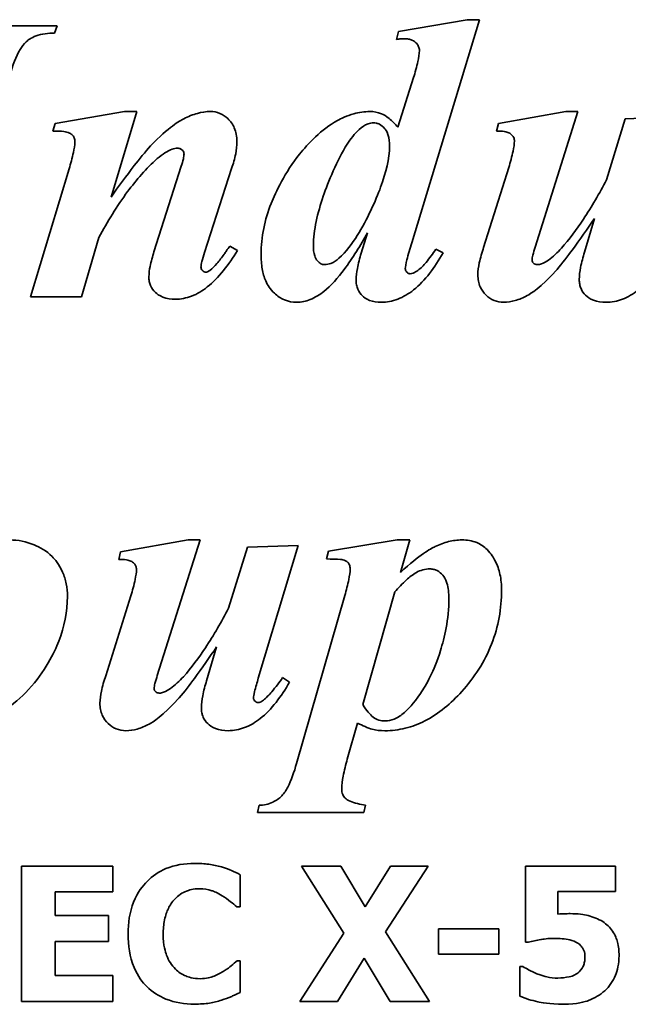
# Model space of a CAD drawing. Header units: millimetres. Extents: x 418 to 1262, y 363 to 824.
# Tile 7 of 12: x 841 to 909, y 600 to 709. Entities that reach past the tile are written whole.
import ezdxf

# ---------------------------------------------------------------- set-up
doc = ezdxf.new("R2010")
doc.units = ezdxf.units.MM
doc.header["$LTSCALE"] = 4
doc.layers.add('Krawędzie widoczne(ISO)', color=7, linetype='Continuous', lineweight=35, true_color=0x262659)

msp = doc.modelspace()

# ---------------------------------------------------------------- linework, layer by layer
at = {"layer": 'Krawędzie widoczne(ISO)'}
for p, q in [((890.66, 708.91), (883.06, 707.59)), ((884.53, 684.18), (892.03, 708.91)), ((892.03, 708.91), (890.66, 708.91)), ((845.27, 708.22), (830.58, 708.22)), ((844.97, 707.42), (845.27, 708.22)), ((883.06, 707.59), (882.86, 706.73)), ((884.73, 702.49), (883.01, 697)), ((852.72, 698.74), (845.05, 697.42)), ((851.25, 689.25), (854.11, 698.74)), ((854.11, 698.74), (852.72, 698.74)), ((901.61, 698.74), (894.14, 697.42)), ((898.21, 683.71), (902.94, 698.74)), ((902.94, 698.74), (901.61, 698.74)), ((913.8, 698.13), (908.18, 697.93)), ((845.05, 697.42), (844.8, 696.58)), ((894.14, 697.42), (893.94, 696.58)), ((908.18, 697.93), (906.1, 691.17)), ((859.02, 692.68), (856, 683.2)), ((895.29, 692.54), (892.5, 683.69)), ((846.61, 692.39), (842.32, 678.22)), ((861.59, 683.13), (864.6, 692.44)), ((904.78, 686.9), (903.67, 683.15)), ((879.65, 685.31), (878.94, 683.05)), ((847.99, 678.22), (849.9, 684.79)), ((865.24, 683.35), (864.41, 683.84)), ((888.01, 683.08), (887.2, 683.49)), ((842.32, 678.22), (847.99, 678.22)), ((859.78, 651.29), (852.3, 649.97)), ((856.37, 636.26), (861.1, 651.29)), ((861.1, 651.29), (859.78, 651.29)), ((882.94, 651.29), (875.34, 650.04)), ((884.31, 651.29), (882.94, 651.29)), ((883.28, 647.69), (884.31, 651.29)), ((852.3, 649.97), (852.1, 649.13)), ((866.34, 650.48), (864.26, 643.72)), ((871.96, 650.68), (866.34, 650.48)), ((867.55, 635.97), (871.96, 650.68)), ((875.34, 650.04), (875.09, 649.18)), ((853.45, 645.09), (850.66, 636.24)), ((877.13, 645.14), (871.79, 626.53)), ((879.14, 633.05), (882.67, 645.53)), ((862.94, 639.45), (861.83, 635.7)), ((871, 635.53), (870.24, 636.04)), ((877.4, 627.02), (878.55, 631)), ((867.64, 621.9), (867.45, 621.09)), ((879.24, 621.09), (879.43, 621.9)), ((867.45, 621.09), (879.24, 621.09)), ((851.46, 615.17), (841.32, 615.17)), ((841.32, 615.17), (841.32, 600.17)), ((851.46, 612.32), (851.46, 615.17)), ((876.69, 615.17), (872.34, 615.17)), ((872.34, 615.17), (877.02, 607.72)), ((879.4, 610.64), (876.69, 615.17)), ((882.19, 615.17), (879.4, 610.64)), ((881.65, 607.88), (886.35, 615.17)), ((886.35, 615.17), (882.19, 615.17)), ((907.08, 615.17), (897.14, 615.17)), ((897.14, 615.17), (897.14, 606.75)), ((907.08, 612.34), (907.08, 615.17)), ((865.56, 610.64), (865.56, 614.21)), ((845.06, 609.68), (845.06, 612.32)), ((845.06, 612.32), (851.46, 612.32)), ((900.7, 609.85), (900.7, 612.34)), ((900.7, 612.34), (907.08, 612.34)), ((850.96, 609.68), (845.06, 609.68)), ((850.96, 606.82), (850.96, 609.68)), ((865.18, 610.64), (865.56, 610.64)), ((877.02, 607.72), (872.14, 600.17)), ((886.51, 600.17), (881.65, 607.88)), ((894.17, 608.2), (887.5, 608.2)), ((887.5, 608.2), (887.5, 605.4)), ((894.17, 605.4), (894.17, 608.2)), ((845.06, 603.03), (845.06, 606.82)), ((845.06, 606.82), (850.96, 606.82)), ((897.14, 606.75), (897.46, 606.75)), ((887.5, 605.4), (894.17, 605.4)), ((865.56, 604.69), (865.22, 604.69)), ((865.56, 601.17), (865.56, 604.69)), ((876.31, 600.17), (879.27, 604.95)), ((879.27, 604.95), (882.16, 600.17)), ((896.83, 604.04), (896.49, 604.04)), ((896.49, 604.04), (896.49, 600.77)), ((851.46, 603.03), (845.06, 603.03)), ((851.46, 600.17), (851.46, 603.03)), ((841.32, 600.17), (851.46, 600.17)), ((872.14, 600.17), (876.31, 600.17)), ((882.16, 600.17), (886.51, 600.17))]:
    msp.add_line(p, q, dxfattribs=at)
for points, knots in [([(840.07, 702.83), (840.35, 703.83), (840.72, 704.83), (841.37, 705.91), (841.59, 706.23), (842.07, 706.66), (842.41, 706.91), (843.58, 707.34), (844.29, 707.42), (844.97, 707.42)], [-1.166148, -1.166148, -1.166148, -1.166148, -0.603716, -0.603716, -0.374739, -0.374739, -0.203762, -0.203762, 0, 0, 0, 0]), ([(882.86, 706.73), (883.02, 706.75), (883.18, 706.77), (883.47, 706.8), (883.61, 706.8), (883.75, 706.8)], [-0.08786677, -0.08786677, -0.08786677, -0.08786677, -0.04008979, -0.04008979, 0, 0, 0, 0]), ([(883.75, 706.8), (883.89, 706.8), (884.04, 706.79), (884.31, 706.74), (884.44, 706.7), (884.79, 706.55), (884.95, 706.41), (885.16, 706.19), (885.24, 706.06), (885.36, 705.78), (885.39, 705.63), (885.39, 705.48)], [-0.1900089, -0.1900089, -0.1900089, -0.1900089, -0.1630808, -0.1630808, -0.1385214, -0.1385214, -0.0915822, -0.0915822, -0.0460618, -0.0460618, 0, 0, 0, 0]), ([(885.39, 705.48), (885.39, 705.13), (885.31, 704.69), (885.09, 703.7), (884.91, 703.05), (884.73, 702.49)], [-0.302847, -0.302847, -0.302847, -0.302847, -0.178125, -0.178125, 0, 0, 0, 0]), ([(862.23, 698.74), (861.75, 698.74), (861.28, 698.66), (860.31, 698.4), (859.8, 698.19), (858.82, 697.69), (857.66, 697.04), (855.63, 694.94)], [-2.466229, -2.466229, -2.466229, -2.466229, -1.722466, -1.722466, -0.876881, -0.876881, 0, 0, 0, 0]), ([(865.19, 695.41), (865.19, 695.68), (865.17, 695.95), (865.07, 696.46), (865, 696.7), (864.73, 697.31), (864.5, 697.65), (863.92, 698.19), (863.63, 698.39), (862.96, 698.67), (862.6, 698.74), (862.23, 698.74)], [-0.5209884, -0.5209884, -0.5209884, -0.5209884, -0.4326593, -0.4326593, -0.3507269, -0.3507269, -0.2186441, -0.2186441, -0.1119866, -0.1119866, 0, 0, 0, 0]), ([(879.9, 698.74), (879.29, 698.74), (878.7, 698.65), (877.34, 698.27), (876.68, 697.95), (874.56, 696.79), (873, 695.12), (870.5, 692.01), (869.45, 689.77), (868.25, 686.75), (867.86, 684.86), (867.86, 682.91)], [-1.263066, -1.263066, -1.263066, -1.263066, -1.229364, -1.229364, -1.183859, -1.183859, -0.975186, -0.975186, -0.586469, -0.586469, 0, 0, 0, 0]), ([(883.01, 697), (882.72, 697.33), (882.38, 697.68), (881.7, 698.23), (881.44, 698.39), (880.77, 698.67), (880.34, 698.74), (879.9, 698.74)], [-0.3083639, -0.3083639, -0.3083639, -0.3083639, -0.217361, -0.217361, -0.1321231, -0.1321231, 0, 0, 0, 0]), ([(878.72, 696.75), (879.01, 697.01), (879.34, 697.24), (879.89, 697.45), (880.09, 697.49), (880.29, 697.49)], [-0.1755741, -0.1755741, -0.1755741, -0.1755741, -0.0605045, -0.0605045, 0, 0, 0, 0]), ([(880.29, 697.49), (880.41, 697.49), (880.52, 697.48), (880.75, 697.42), (880.85, 697.38), (881.18, 697.22), (881.37, 697.06), (881.61, 696.78), (881.78, 696.57), (882.04, 695.78), (882.08, 695.32), (882.08, 694.89)], [-0.7644939, -0.7644939, -0.7644939, -0.7644939, -0.6408518, -0.6408518, -0.5182429, -0.5182429, -0.2506352, -0.2506352, -0.1275716, -0.1275716, 0, 0, 0, 0]), ([(844.8, 696.58), (845.22, 696.58), (845.68, 696.57), (846.2, 696.5), (846.43, 696.46), (846.78, 696.28), (846.89, 696.21), (847.04, 696.06), (847.12, 695.96), (847.23, 695.68), (847.25, 695.53), (847.25, 695.38)], [-0.6242156, -0.6242156, -0.6242156, -0.6242156, -0.3124432, -0.3124432, -0.1646324, -0.1646324, -0.0909288, -0.0909288, -0.0452178, -0.0452178, 0, 0, 0, 0]), ([(873.65, 683.86), (873.65, 685.6), (874.11, 687.51), (875.28, 690.9), (876.27, 693.36), (877.76, 695.69), (878.21, 696.3), (878.72, 696.75)], [-1.58624, -1.58624, -1.58624, -1.58624, -0.832035, -0.832035, -0.204639, -0.204639, 0, 0, 0, 0]), ([(893.94, 696.58), (894.21, 696.58), (894.52, 696.57), (895.01, 696.5), (895.15, 696.45), (895.42, 696.32), (895.54, 696.24), (895.74, 696.03), (895.8, 695.92), (895.88, 695.72), (895.9, 695.59), (895.9, 695.45)], [-0.1458972, -0.1458972, -0.1458972, -0.1458972, -0.1147906, -0.1147906, -0.0891128, -0.0891128, -0.0654421, -0.0654421, -0.040607, -0.040607, 0, 0, 0, 0]), ([(847.25, 695.38), (847.24, 695.03), (847.17, 694.6), (846.96, 693.61), (846.78, 692.96), (846.61, 692.39)], [-0.3012734, -0.3012734, -0.3012734, -0.3012734, -0.1781772, -0.1781772, 0, 0, 0, 0]), ([(855.63, 694.94), (855.04, 694.3), (854.34, 693.43), (852.96, 691.64), (852.05, 690.39), (851.25, 689.25)], [-0.6741237, -0.6741237, -0.6741237, -0.6741237, -0.4164358, -0.4164358, 0, 0, 0, 0]), ([(864.6, 692.44), (864.78, 692.96), (864.94, 693.51), (865.13, 694.49), (865.19, 694.96), (865.19, 695.41)], [-0.300648, -0.300648, -0.300648, -0.300648, -0.1350222, -0.1350222, 0, 0, 0, 0]), ([(882.08, 694.89), (882.08, 693.55), (881.69, 691.98), (880.55, 688.88), (879.61, 686.76), (877.95, 684.12), (877.26, 683.19), (876.47, 682.49)], [-1.612107, -1.612107, -1.612107, -1.612107, -0.938358, -0.938358, -0.3183, -0.3183, 0, 0, 0, 0]), ([(895.9, 695.45), (895.9, 695.17), (895.84, 694.76), (895.63, 693.77), (895.45, 693.1), (895.29, 692.54)], [-0.3023632, -0.3023632, -0.3023632, -0.3023632, -0.1763339, -0.1763339, 0, 0, 0, 0]), ([(856.37, 693.52), (856.94, 694.02), (857.5, 694.39), (858.2, 694.63), (858.4, 694.67), (858.6, 694.67)], [-0.2219543, -0.2219543, -0.2219543, -0.2219543, -0.0606598, -0.0606598, 0, 0, 0, 0]), ([(858.6, 694.67), (858.66, 694.67), (858.72, 694.66), (858.85, 694.64), (858.9, 694.62), (859.06, 694.54), (859.14, 694.47), (859.23, 694.37), (859.27, 694.31), (859.32, 694.19), (859.33, 694.12), (859.33, 694.06)], [-0.08342679, -0.08342679, -0.08342679, -0.08342679, -0.07212497, -0.07212497, -0.06120897, -0.06120897, -0.04059948, -0.04059948, -0.02010116, -0.02010116, 0, 0, 0, 0]), ([(859.33, 694.06), (859.33, 693.89), (859.3, 693.69), (859.19, 693.23), (859.1, 692.94), (859.02, 692.68)], [-0.1401758, -0.1401758, -0.1401758, -0.1401758, -0.081348, -0.081348, 0, 0, 0, 0]), ([(849.9, 684.79), (850.84, 686.53), (851.91, 688.28), (854.05, 691.17), (855.15, 692.44), (856.37, 693.52)], [-1.082043, -1.082043, -1.082043, -1.082043, -0.487791, -0.487791, 0, 0, 0, 0]), ([(906.1, 691.17), (905.32, 689.69), (904.46, 688.19), (902.81, 685.7), (901.99, 684.57), (901.1, 683.59)], [-0.8971335, -0.8971335, -0.8971335, -0.8971335, -0.3963164, -0.3963164, 0, 0, 0, 0]), ([(900.63, 681.26), (901.18, 681.88), (901.84, 682.76), (903.13, 684.51), (904.01, 685.78), (904.78, 686.9)], [-0.6495984, -0.6495984, -0.6495984, -0.6495984, -0.4082726, -0.4082726, 0, 0, 0, 0]), ([(874.82, 678.81), (875.61, 679.43), (876.38, 680.33), (877.99, 682.5), (878.89, 683.96), (879.65, 685.31)], [-0.8086035, -0.8086035, -0.8086035, -0.8086035, -0.4659243, -0.4659243, 0, 0, 0, 0]), ([(864.41, 683.84), (864.28, 683.67), (864.15, 683.48), (863.95, 683.19), (863.85, 683.05), (863.77, 682.93)], [-0.1068318, -0.1068318, -0.1068318, -0.1068318, -0.0427052, -0.0427052, 0, 0, 0, 0]), ([(874.87, 681.78), (874.81, 681.78), (874.74, 681.79), (874.61, 681.82), (874.55, 681.84), (874.35, 681.95), (874.23, 682.05), (873.95, 682.38), (873.85, 682.58), (873.68, 683.1), (873.65, 683.5), (873.65, 683.86)], [-0.2220548, -0.2220548, -0.2220548, -0.2220548, -0.2086206, -0.2086206, -0.1949401, -0.1949401, -0.1640959, -0.1640959, -0.1086515, -0.1086515, 0, 0, 0, 0]), ([(883.82, 681.36), (883.82, 681.53), (883.89, 681.87), (884.14, 682.89), (884.36, 683.62), (884.53, 684.18)], [-0.3127418, -0.3127418, -0.3127418, -0.3127418, -0.1771508, -0.1771508, 0, 0, 0, 0]), ([(856, 683.2), (855.84, 682.68), (855.69, 682.12), (855.5, 681.23), (855.44, 680.8), (855.44, 680.43)], [-0.2743742, -0.2743742, -0.2743742, -0.2743742, -0.111237, -0.111237, 0, 0, 0, 0]), ([(858.38, 677.95), (858.99, 677.95), (859.59, 678.07), (860.79, 678.53), (861.37, 678.89), (863.18, 680.31), (864.29, 681.78), (865.24, 683.35)], [-0.9848531, -0.9848531, -0.9848531, -0.9848531, -0.7776491, -0.7776491, -0.5504324, -0.5504324, 0, 0, 0, 0]), ([(861.2, 681.53), (861.2, 681.69), (861.25, 681.93), (861.37, 682.44), (861.49, 682.81), (861.59, 683.13)], [-0.1554808, -0.1554808, -0.1554808, -0.1554808, -0.0982783, -0.0982783, 0, 0, 0, 0]), ([(863.77, 682.93), (863.52, 682.58), (863.25, 682.23), (862.73, 681.63), (862.46, 681.37), (862.18, 681.14)], [-0.2387281, -0.2387281, -0.2387281, -0.2387281, -0.1094422, -0.1094422, 0, 0, 0, 0]), ([(867.86, 682.91), (867.86, 682.37), (867.9, 681.83), (868.07, 680.85), (868.19, 680.4), (868.58, 679.52), (868.86, 679.06), (869.66, 678.3), (870.02, 678.05), (870.88, 677.69), (871.34, 677.61), (871.81, 677.61)], [-0.8651016, -0.8651016, -0.8651016, -0.8651016, -0.6541127, -0.6541127, -0.472702, -0.472702, -0.2770753, -0.2770753, -0.1423183, -0.1423183, 0, 0, 0, 0]), ([(878.94, 683.05), (878.78, 682.5), (878.63, 681.91), (878.44, 680.95), (878.38, 680.49), (878.38, 680.09)], [-0.2941597, -0.2941597, -0.2941597, -0.2941597, -0.121435, -0.121435, 0, 0, 0, 0]), ([(881.15, 677.61), (881.78, 677.61), (882.39, 677.73), (883.62, 678.2), (884.21, 678.55), (886.02, 680), (887.1, 681.48), (888.01, 683.08)], [-0.9938843, -0.9938843, -0.9938843, -0.9938843, -0.7807809, -0.7807809, -0.5510154, -0.5510154, 0, 0, 0, 0]), ([(887.2, 683.49), (886.88, 683), (886.51, 682.48), (885.84, 681.7), (885.53, 681.37), (885.22, 681.14)], [-0.2720376, -0.2720376, -0.2720376, -0.2720376, -0.1169025, -0.1169025, 0, 0, 0, 0]), ([(892.5, 683.69), (892.31, 683.14), (892.14, 682.54), (891.93, 681.55), (891.86, 681.08), (891.86, 680.65)], [-0.3051269, -0.3051269, -0.3051269, -0.3051269, -0.1298936, -0.1298936, 0, 0, 0, 0]), ([(897.86, 682.27), (897.86, 682.42), (897.9, 682.62), (898.02, 683.11), (898.12, 683.44), (898.21, 683.71)], [-0.1511476, -0.1511476, -0.1511476, -0.1511476, -0.0876934, -0.0876934, 0, 0, 0, 0]), ([(901.1, 683.59), (900.68, 683.14), (900.18, 682.64), (899.44, 682.12), (899.17, 681.96), (898.74, 681.81), (898.59, 681.78), (898.43, 681.78)], [-0.3206453, -0.3206453, -0.3206453, -0.3206453, -0.1349844, -0.1349844, -0.0473274, -0.0473274, 0, 0, 0, 0]), ([(903.67, 683.15), (903.5, 682.61), (903.34, 682.04), (903.15, 681.04), (903.08, 680.58), (903.08, 680.14)], [-0.303526, -0.303526, -0.303526, -0.303526, -0.1327001, -0.1327001, 0, 0, 0, 0]), ([(906.05, 677.61), (906.67, 677.61), (907.28, 677.73), (908.49, 678.18), (909.07, 678.54), (910.86, 679.95), (911.94, 681.41), (912.84, 682.98)], [-0.97978, -0.97978, -0.97978, -0.97978, -0.7695521, -0.7695521, -0.5429276, -0.5429276, 0, 0, 0, 0]), ([(876.47, 682.49), (876.21, 682.25), (875.91, 682.05), (875.36, 681.83), (875.12, 681.78), (874.87, 681.78)], [-0.1790578, -0.1790578, -0.1790578, -0.1790578, -0.0737771, -0.0737771, 0, 0, 0, 0]), ([(898.01, 681.95), (897.99, 681.97), (897.96, 681.99), (897.92, 682.05), (897.91, 682.07), (897.87, 682.16), (897.86, 682.21), (897.86, 682.27)], [-0.03656585, -0.03656585, -0.03656585, -0.03656585, -0.02656118, -0.02656118, -0.01696452, -0.01696452, 0, 0, 0, 0]), ([(898.43, 681.78), (898.35, 681.78), (898.27, 681.79), (898.13, 681.85), (898.07, 681.89), (898.01, 681.95)], [-0.04682376, -0.04682376, -0.04682376, -0.04682376, -0.02335621, -0.02335621, 0, 0, 0, 0]), ([(861.71, 680.94), (861.68, 680.94), (861.65, 680.95), (861.59, 680.96), (861.57, 680.98), (861.47, 681.03), (861.41, 681.08), (861.31, 681.19), (861.27, 681.25), (861.21, 681.39), (861.2, 681.46), (861.2, 681.53)], [-0.0794872, -0.0794872, -0.0794872, -0.0794872, -0.07222195, -0.07222195, -0.06448473, -0.06448473, -0.04487166, -0.04487166, -0.02171504, -0.02171504, 0, 0, 0, 0]), ([(862.18, 681.14), (862.1, 681.08), (862.01, 681.02), (861.85, 680.96), (861.78, 680.94), (861.71, 680.94)], [-0.0513478, -0.0513478, -0.0513478, -0.0513478, -0.02039487, -0.02039487, 0, 0, 0, 0]), ([(884.36, 680.77), (884.33, 680.77), (884.3, 680.78), (884.23, 680.79), (884.2, 680.8), (884.09, 680.85), (884.03, 680.91), (883.93, 681.01), (883.89, 681.07), (883.83, 681.21), (883.82, 681.28), (883.82, 681.36)], [-0.07837047, -0.07837047, -0.07837047, -0.07837047, -0.07156226, -0.07156226, -0.06464869, -0.06464869, -0.04552633, -0.04552633, -0.02364622, -0.02364622, 0, 0, 0, 0]), ([(885.22, 681.14), (885.06, 681.02), (884.88, 680.9), (884.59, 680.8), (884.47, 680.77), (884.36, 680.77)], [-0.09431432, -0.09431432, -0.09431432, -0.09431432, -0.03475814, -0.03475814, 0, 0, 0, 0]), ([(891.86, 680.65), (891.86, 680.42), (891.88, 680.18), (891.97, 679.74), (892.03, 679.53), (892.27, 678.97), (892.49, 678.67), (893.03, 678.15), (893.32, 677.96), (893.99, 677.68), (894.35, 677.61), (894.73, 677.61)], [-0.4712693, -0.4712693, -0.4712693, -0.4712693, -0.4009862, -0.4009862, -0.3350121, -0.3350121, -0.2179625, -0.2179625, -0.1117787, -0.1117787, 0, 0, 0, 0]), ([(894.73, 677.61), (895.15, 677.61), (895.57, 677.68), (896.44, 677.93), (896.88, 678.12), (897.73, 678.58), (898.74, 679.18), (900.63, 681.26)], [-2.407063, -2.407063, -2.407063, -2.407063, -1.668869, -1.668869, -0.844189, -0.844189, 0, 0, 0, 0]), ([(855.44, 680.43), (855.44, 680.26), (855.45, 680.09), (855.52, 679.77), (855.56, 679.62), (855.75, 679.18), (855.93, 678.93), (856.32, 678.56), (856.58, 678.34), (857.43, 678.01), (857.91, 677.95), (858.38, 677.95)], [-0.6671908, -0.6671908, -0.6671908, -0.6671908, -0.5646232, -0.5646232, -0.4665076, -0.4665076, -0.2739272, -0.2739272, -0.1402794, -0.1402794, 0, 0, 0, 0]), ([(878.38, 680.09), (878.38, 679.91), (878.39, 679.73), (878.46, 679.38), (878.51, 679.22), (878.7, 678.78), (878.88, 678.53), (879.22, 678.19), (879.47, 677.98), (880.27, 677.67), (880.72, 677.61), (881.15, 677.61)], [-0.7528197, -0.7528197, -0.7528197, -0.7528197, -0.6182389, -0.6182389, -0.4913185, -0.4913185, -0.2596394, -0.2596394, -0.1297243, -0.1297243, 0, 0, 0, 0]), ([(903.08, 680.14), (903.08, 679.96), (903.1, 679.78), (903.16, 679.44), (903.21, 679.28), (903.4, 678.85), (903.57, 678.61), (903.98, 678.21), (904.25, 678), (905.09, 677.67), (905.57, 677.61), (906.05, 677.61)], [-0.5706747, -0.5706747, -0.5706747, -0.5706747, -0.4878585, -0.4878585, -0.4099322, -0.4099322, -0.2693005, -0.2693005, -0.1426538, -0.1426538, 0, 0, 0, 0]), ([(871.81, 677.61), (872.32, 677.61), (872.82, 677.72), (873.85, 678.13), (874.36, 678.45), (874.82, 678.81)], [-0.3310136, -0.3310136, -0.3310136, -0.3310136, -0.1769211, -0.1769211, 0, 0, 0, 0]), ([(846.42, 645.04), (846.42, 645.51), (846.38, 645.98), (846.2, 646.88), (846.06, 647.31), (845.5, 648.6), (845.03, 649.15), (844.08, 650.09), (843.34, 650.49), (841.87, 651.11), (840.96, 651.29), (840.02, 651.29)], [-0.6559595, -0.6559595, -0.6559595, -0.6559595, -0.6119922, -0.6119922, -0.569762, -0.569762, -0.4806953, -0.4806953, -0.2820664, -0.2820664, 0, 0, 0, 0]), ([(890.09, 651.29), (889.59, 651.29), (889.1, 651.23), (888.1, 650.98), (887.6, 650.79), (886.61, 650.3), (885.48, 649.68), (883.28, 647.69)], [-2.472065, -2.472065, -2.472065, -2.472065, -1.704679, -1.704679, -0.888778, -0.888778, 0, 0, 0, 0]), ([(894.48, 645.75), (894.48, 646.33), (894.43, 646.91), (894.19, 648), (894.02, 648.5), (893.62, 649.26), (893.34, 649.77), (892.55, 650.56), (892.16, 650.81), (891.21, 651.2), (890.65, 651.29), (890.09, 651.29)], [-1.160025, -1.160025, -1.160025, -1.160025, -0.817577, -0.817577, -0.501753, -0.501753, -0.309592, -0.309592, -0.168123, -0.168123, 0, 0, 0, 0]), ([(852.1, 649.13), (852.37, 649.13), (852.68, 649.12), (853.17, 649.05), (853.31, 649.01), (853.58, 648.87), (853.7, 648.79), (853.9, 648.58), (853.96, 648.48), (854.04, 648.27), (854.06, 648.14), (854.06, 648.01)], [-0.1458972, -0.1458972, -0.1458972, -0.1458972, -0.1147906, -0.1147906, -0.0891128, -0.0891128, -0.0654421, -0.0654421, -0.040607, -0.040607, 0, 0, 0, 0]), ([(875.09, 649.18), (875.62, 649.18), (876.25, 649.17), (876.82, 649.11), (877.02, 649.07), (877.3, 648.94), (877.39, 648.88), (877.49, 648.78), (877.57, 648.69), (877.69, 648.39), (877.72, 648.23), (877.72, 648.08)], [-1.20434, -1.20434, -1.20434, -1.20434, -0.497394, -0.497394, -0.228857, -0.228857, -0.09722, -0.09722, -0.046697, -0.046697, 0, 0, 0, 0]), ([(854.06, 648.01), (854.06, 647.72), (854, 647.31), (853.79, 646.32), (853.61, 645.65), (853.45, 645.09)], [-0.3023632, -0.3023632, -0.3023632, -0.3023632, -0.1763339, -0.1763339, 0, 0, 0, 0]), ([(877.72, 648.08), (877.72, 647.74), (877.65, 647.31), (877.45, 646.34), (877.29, 645.7), (877.13, 645.14)], [-0.29534, -0.29534, -0.29534, -0.29534, -0.1751076, -0.1751076, 0, 0, 0, 0]), ([(885.05, 647.69), (885.28, 647.81), (885.52, 647.91), (886.03, 648.05), (886.28, 648.08), (886.54, 648.08)], [-0.1570239, -0.1570239, -0.1570239, -0.1570239, -0.0778522, -0.0778522, 0, 0, 0, 0]), ([(886.54, 648.08), (886.68, 648.08), (886.83, 648.06), (887.1, 648), (887.23, 647.95), (887.6, 647.76), (887.81, 647.58), (888.11, 647.22), (888.29, 646.97), (888.6, 645.99), (888.65, 645.37), (888.65, 644.82)], [-0.7141449, -0.7141449, -0.7141449, -0.7141449, -0.6099922, -0.6099922, -0.5082366, -0.5082366, -0.3081952, -0.3081952, -0.1661302, -0.1661302, 0, 0, 0, 0]), ([(882.67, 645.53), (883.06, 645.98), (883.5, 646.45), (884.28, 647.15), (884.66, 647.46), (885.05, 647.69)], [-0.3153895, -0.3153895, -0.3153895, -0.3153895, -0.1341991, -0.1341991, 0, 0, 0, 0]), ([(890.07, 634.5), (891.48, 636.06), (892.61, 637.81), (894.13, 641.68), (894.48, 643.69), (894.48, 645.75)], [-1.249371, -1.249371, -1.249371, -1.249371, -0.619028, -0.619028, 0, 0, 0, 0]), ([(832.55, 630.16), (833.37, 630.16), (834.18, 630.26), (835.81, 630.64), (836.62, 630.92), (838.6, 631.84), (840.39, 632.86), (843.94, 636.69), (844.96, 638.81), (846.07, 641.67), (846.42, 643.33), (846.42, 645.04)], [-1.805849, -1.805849, -1.805849, -1.805849, -1.564721, -1.564721, -1.31276, -1.31276, -0.922689, -0.922689, -0.513578, -0.513578, 0, 0, 0, 0]), ([(888.65, 644.82), (888.65, 642.48), (888.13, 640.37), (887.02, 636.71), (886.14, 635.23), (884.74, 633.14), (884.07, 632.5), (883.36, 631.86), (883.01, 631.61), (882.26, 631.31), (881.93, 631.24), (881.59, 631.24)], [-0.528842, -0.528842, -0.528842, -0.528842, -0.4713296, -0.4713296, -0.368057, -0.368057, -0.2404512, -0.2404512, -0.1027934, -0.1027934, 0, 0, 0, 0]), ([(864.26, 643.72), (863.48, 642.24), (862.62, 640.74), (860.97, 638.25), (860.15, 637.12), (859.26, 636.14)], [-0.8971335, -0.8971335, -0.8971335, -0.8971335, -0.3963164, -0.3963164, 0, 0, 0, 0]), ([(858.8, 633.81), (859.34, 634.43), (860, 635.31), (861.29, 637.06), (862.17, 638.33), (862.94, 639.45)], [-0.6495984, -0.6495984, -0.6495984, -0.6495984, -0.4082726, -0.4082726, 0, 0, 0, 0]), ([(850.66, 636.24), (850.47, 635.69), (850.3, 635.09), (850.09, 634.1), (850.02, 633.63), (850.02, 633.2)], [-0.3051269, -0.3051269, -0.3051269, -0.3051269, -0.1298936, -0.1298936, 0, 0, 0, 0]), ([(856.03, 634.82), (856.03, 634.97), (856.06, 635.17), (856.18, 635.66), (856.28, 635.99), (856.37, 636.26)], [-0.1511476, -0.1511476, -0.1511476, -0.1511476, -0.0876934, -0.0876934, 0, 0, 0, 0]), ([(859.26, 636.14), (858.85, 635.69), (858.34, 635.19), (857.6, 634.67), (857.33, 634.51), (856.9, 634.36), (856.75, 634.33), (856.59, 634.33)], [-0.3206453, -0.3206453, -0.3206453, -0.3206453, -0.1349844, -0.1349844, -0.0473274, -0.0473274, 0, 0, 0, 0]), ([(867.01, 633.81), (867.01, 633.91), (867.06, 634.15), (867.25, 634.94), (867.42, 635.53), (867.55, 635.97)], [-0.2404747, -0.2404747, -0.2404747, -0.2404747, -0.1370708, -0.1370708, 0, 0, 0, 0]), ([(870.24, 636.04), (869.88, 635.53), (869.46, 634.96), (868.75, 634.13), (868.42, 633.78), (868.11, 633.54)], [-0.2809458, -0.2809458, -0.2809458, -0.2809458, -0.1173927, -0.1173927, 0, 0, 0, 0]), ([(856.17, 634.5), (856.15, 634.52), (856.12, 634.55), (856.08, 634.6), (856.07, 634.63), (856.03, 634.71), (856.03, 634.76), (856.03, 634.82)], [-0.03656585, -0.03656585, -0.03656585, -0.03656585, -0.02656118, -0.02656118, -0.01696452, -0.01696452, 0, 0, 0, 0]), ([(861.83, 635.7), (861.66, 635.16), (861.5, 634.59), (861.31, 633.6), (861.25, 633.13), (861.25, 632.69)], [-0.303526, -0.303526, -0.303526, -0.303526, -0.1327001, -0.1327001, 0, 0, 0, 0]), ([(864.21, 630.16), (864.84, 630.16), (865.44, 630.28), (866.65, 630.74), (867.23, 631.09), (869.02, 632.5), (870.1, 633.96), (871, 635.53)], [-0.97978, -0.97978, -0.97978, -0.97978, -0.7695521, -0.7695521, -0.5429276, -0.5429276, 0, 0, 0, 0]), ([(852.89, 630.16), (853.31, 630.16), (853.73, 630.23), (854.6, 630.48), (855.04, 630.67), (855.89, 631.13), (856.9, 631.73), (858.8, 633.81)], [-2.407063, -2.407063, -2.407063, -2.407063, -1.668869, -1.668869, -0.844189, -0.844189, 0, 0, 0, 0]), ([(856.59, 634.33), (856.51, 634.33), (856.43, 634.34), (856.29, 634.4), (856.23, 634.45), (856.17, 634.5)], [-0.04682376, -0.04682376, -0.04682376, -0.04682376, -0.02335621, -0.02335621, 0, 0, 0, 0]), ([(867.52, 633.27), (867.49, 633.27), (867.45, 633.28), (867.38, 633.3), (867.35, 633.31), (867.27, 633.35), (867.21, 633.4), (867.1, 633.54), (867.06, 633.6), (867.02, 633.71), (867.01, 633.76), (867.01, 633.81)], [-0.1151754, -0.1151754, -0.1151754, -0.1151754, -0.0928446, -0.0928446, -0.0701855, -0.0701855, -0.0363258, -0.0363258, -0.0150744, -0.0150744, 0, 0, 0, 0]), ([(881.56, 630.16), (882.33, 630.16), (883.08, 630.25), (884.58, 630.62), (885.3, 630.89), (887.55, 632.04), (888.9, 633.2), (890.07, 634.5)], [-0.9855054, -0.9855054, -0.9855054, -0.9855054, -0.7564567, -0.7564567, -0.5234074, -0.5234074, 0, 0, 0, 0]), ([(850.02, 633.2), (850.02, 632.97), (850.04, 632.73), (850.13, 632.29), (850.19, 632.08), (850.43, 631.52), (850.66, 631.22), (851.19, 630.7), (851.48, 630.51), (852.15, 630.23), (852.52, 630.16), (852.89, 630.16)], [-0.4712693, -0.4712693, -0.4712693, -0.4712693, -0.4009862, -0.4009862, -0.3350121, -0.3350121, -0.2179625, -0.2179625, -0.1117787, -0.1117787, 0, 0, 0, 0]), ([(861.25, 632.69), (861.25, 632.51), (861.26, 632.33), (861.33, 631.99), (861.37, 631.83), (861.56, 631.4), (861.73, 631.16), (862.14, 630.76), (862.42, 630.55), (863.25, 630.22), (863.74, 630.16), (864.21, 630.16)], [-0.5706747, -0.5706747, -0.5706747, -0.5706747, -0.4878585, -0.4878585, -0.4099322, -0.4099322, -0.2693005, -0.2693005, -0.1426538, -0.1426538, 0, 0, 0, 0]), ([(868.11, 633.54), (868.01, 633.45), (867.9, 633.37), (867.69, 633.29), (867.61, 633.27), (867.52, 633.27)], [-0.06628231, -0.06628231, -0.06628231, -0.06628231, -0.02586333, -0.02586333, 0, 0, 0, 0]), ([(881.59, 631.24), (881.35, 631.24), (881.12, 631.27), (880.65, 631.42), (880.44, 631.53), (879.91, 631.93), (879.53, 632.41), (879.14, 633.05)], [-0.4259601, -0.4259601, -0.4259601, -0.4259601, -0.3296423, -0.3296423, -0.225076, -0.225076, 0, 0, 0, 0]), ([(878.55, 631), (879.08, 630.73), (879.69, 630.45), (880.57, 630.21), (881.06, 630.16), (881.56, 630.16)], [-0.3232071, -0.3232071, -0.3232071, -0.3232071, -0.1527009, -0.1527009, 0, 0, 0, 0]), ([(871.79, 626.53), (871.52, 625.6), (871.2, 624.66), (870.64, 623.57), (870.41, 623.21), (869.88, 622.65), (869.52, 622.41), (868.67, 622.02), (868.16, 621.92), (867.64, 621.9)], [-0.6748023, -0.6748023, -0.6748023, -0.6748023, -0.4037059, -0.4037059, -0.2812462, -0.2812462, -0.155837, -0.155837, 0, 0, 0, 0]), ([(876.79, 623.72), (876.79, 624.16), (876.86, 624.67), (877.06, 625.74), (877.23, 626.41), (877.4, 627.02)], [-0.3244667, -0.3244667, -0.3244667, -0.3244667, -0.1917073, -0.1917073, 0, 0, 0, 0]), ([(879.43, 621.9), (878.83, 622.01), (878.18, 622.15), (877.43, 622.46), (877.29, 622.57), (877.05, 622.8), (876.96, 622.95), (876.82, 623.3), (876.79, 623.51), (876.79, 623.72)], [-0.2373912, -0.2373912, -0.2373912, -0.2373912, -0.1611949, -0.1611949, -0.1145694, -0.1145694, -0.0627269, -0.0627269, 0, 0, 0, 0]), ([(860.49, 615.46), (859.4, 615.46), (858.32, 615.3), (856.53, 614.55), (855.83, 614.07), (854.79, 613.01), (854.19, 612.29), (853.3, 610.06), (853.13, 608.86), (853.13, 607.66)], [-1.822441, -1.822441, -1.822441, -1.822441, -1.206047, -1.206047, -0.718433, -0.718433, -0.359505, -0.359505, 0, 0, 0, 0]), ([(863.47, 615.09), (863.01, 615.2), (862.55, 615.29), (861.84, 615.4), (861.32, 615.46), (860.49, 615.46)], [-0.7103995, -0.7103995, -0.7103995, -0.7103995, -0.249774, -0.249774, 0, 0, 0, 0]), ([(865.56, 614.21), (865.25, 614.37), (864.89, 614.53), (864.39, 614.75), (863.96, 614.93), (863.47, 615.09)], [-0.4159287, -0.4159287, -0.4159287, -0.4159287, -0.1559461, -0.1559461, 0, 0, 0, 0]), ([(858.3, 611.5), (858.49, 611.7), (858.7, 611.89), (859.14, 612.19), (859.36, 612.31), (859.84, 612.49), (860.32, 612.66), (861.08, 612.66)], [-0.6969161, -0.6969161, -0.6969161, -0.6969161, -0.4501801, -0.4501801, -0.2282489, -0.2282489, 0, 0, 0, 0]), ([(861.08, 612.66), (861.54, 612.66), (861.98, 612.58), (862.56, 612.38), (863.02, 612.21), (863.55, 611.88)], [-0.697087, -0.697087, -0.697087, -0.697087, -0.1866737, -0.1866737, 0, 0, 0, 0]), ([(863.55, 611.88), (863.88, 611.68), (864.19, 611.46), (864.72, 611.03), (864.95, 610.84), (865.18, 610.64)], [-0.2045894, -0.2045894, -0.2045894, -0.2045894, -0.0905816, -0.0905816, 0, 0, 0, 0]), ([(857.02, 607.65), (857.02, 608.16), (857.06, 608.69), (857.28, 609.73), (857.44, 610.13), (857.77, 610.84), (858, 611.2), (858.3, 611.5)], [-0.3395136, -0.3395136, -0.3395136, -0.3395136, -0.2358789, -0.2358789, -0.1266551, -0.1266551, 0, 0, 0, 0]), ([(902.07, 609.9), (901.88, 609.9), (901.61, 609.89), (901.29, 609.88), (900.99, 609.87), (900.7, 609.85)], [-0.2230043, -0.2230043, -0.2230043, -0.2230043, -0.0892686, -0.0892686, 0, 0, 0, 0]), ([(905.69, 609.01), (905.19, 609.32), (904.64, 609.54), (903.6, 609.79), (902.95, 609.9), (902.07, 609.9)], [-0.5852253, -0.5852253, -0.5852253, -0.5852253, -0.2624448, -0.2624448, 0, 0, 0, 0]), ([(907.49, 605.25), (907.49, 605.76), (907.44, 606.27), (907.22, 607.09), (907.07, 607.5), (906.48, 608.38), (906.12, 608.73), (905.69, 609.01)], [-0.5521735, -0.5521735, -0.5521735, -0.5521735, -0.3154251, -0.3154251, -0.1534962, -0.1534962, 0, 0, 0, 0]), ([(853.13, 607.66), (853.13, 606.4), (853.31, 605.11), (854.21, 602.94), (854.76, 602.27), (855.82, 601.22), (856.53, 600.76), (858.32, 600.04), (859.4, 599.88), (860.48, 599.88)], [-0.9883299, -0.9883299, -0.9883299, -0.9883299, -0.7695924, -0.7695924, -0.5802867, -0.5802867, -0.3229843, -0.3229843, 0, 0, 0, 0]), ([(858.37, 603.76), (858.16, 603.96), (857.98, 604.19), (857.65, 604.71), (857.51, 605), (857.27, 605.62), (857.02, 606.33), (857.02, 607.65)], [-1.094946, -1.094946, -1.094946, -1.094946, -0.761457, -0.761457, -0.394334, -0.394334, 0, 0, 0, 0]), ([(897.46, 606.75), (897.9, 606.86), (898.38, 606.95), (899.04, 607.07), (899.62, 607.16), (900.43, 607.16)], [-0.7392937, -0.7392937, -0.7392937, -0.7392937, -0.2435127, -0.2435127, 0, 0, 0, 0]), ([(900.43, 607.16), (900.83, 607.16), (901.54, 607.12), (902.36, 606.92), (902.66, 606.8), (902.92, 606.63)], [-0.2523375, -0.2523375, -0.2523375, -0.2523375, -0.095898, -0.095898, 0, 0, 0, 0]), ([(902.92, 606.63), (903.07, 606.53), (903.2, 606.42), (903.4, 606.18), (903.51, 606.03), (903.68, 605.6), (903.71, 605.35), (903.71, 605.11)], [-0.2173786, -0.2173786, -0.2173786, -0.2173786, -0.1375318, -0.1375318, -0.0737587, -0.0737587, 0, 0, 0, 0]), ([(905.9, 601.36), (906.16, 601.6), (906.39, 601.86), (906.79, 602.44), (906.96, 602.75), (907.3, 603.6), (907.49, 604.32), (907.49, 605.25)], [-0.6305381, -0.6305381, -0.6305381, -0.6305381, -0.4562681, -0.4562681, -0.2814079, -0.2814079, 0, 0, 0, 0]), ([(865.22, 604.69), (865, 604.5), (864.77, 604.3), (864.39, 603.98), (864.16, 603.79), (863.66, 603.49)], [-0.4075395, -0.4075395, -0.4075395, -0.4075395, -0.1757719, -0.1757719, 0, 0, 0, 0]), ([(903.71, 605.11), (903.71, 604.92), (903.7, 604.73), (903.64, 604.4), (903.6, 604.25), (903.5, 604.02), (903.37, 603.75), (903.07, 603.44)], [-0.5436301, -0.5436301, -0.5436301, -0.5436301, -0.3148138, -0.3148138, -0.1293326, -0.1293326, 0, 0, 0, 0]), ([(861.11, 602.69), (860.36, 602.69), (859.79, 602.89), (859.09, 603.17), (858.71, 603.43), (858.37, 603.76)], [-0.2255865, -0.2255865, -0.2255865, -0.2255865, -0.1414194, -0.1414194, 0, 0, 0, 0]), ([(863.66, 603.49), (863.31, 603.26), (862.91, 603.08), (862.32, 602.86), (861.82, 602.69), (861.11, 602.69)], [-0.632396, -0.632396, -0.632396, -0.632396, -0.2152929, -0.2152929, 0, 0, 0, 0]), ([(898.4, 603.25), (898.1, 603.36), (897.76, 603.51), (897.26, 603.8), (897.05, 603.92), (896.83, 604.04)], [-0.1711686, -0.1711686, -0.1711686, -0.1711686, -0.0740294, -0.0740294, 0, 0, 0, 0]), ([(900.71, 602.76), (900.3, 602.76), (899.89, 602.8), (899.33, 602.94), (898.93, 603.05), (898.4, 603.25)], [-0.585257, -0.585257, -0.585257, -0.585257, -0.1687794, -0.1687794, 0, 0, 0, 0]), ([(903.07, 603.44), (902.93, 603.31), (902.76, 603.2), (902.39, 603.02), (902.19, 602.95), (901.56, 602.82), (901.13, 602.76), (900.71, 602.76)], [-0.2508508, -0.2508508, -0.2508508, -0.2508508, -0.1921342, -0.1921342, -0.1272569, -0.1272569, 0, 0, 0, 0]), ([(863.48, 600.32), (863.86, 600.43), (864.24, 600.57), (864.64, 600.75), (865.09, 600.95), (865.56, 601.17)], [-1.766709, -1.766709, -1.766709, -1.766709, -0.153399, -0.153399, 0, 0, 0, 0]), ([(901.37, 599.86), (902.86, 599.86), (903.69, 600.12), (904.78, 600.54), (905.38, 600.89), (905.9, 601.36)], [-0.3507144, -0.3507144, -0.3507144, -0.3507144, -0.2111517, -0.2111517, 0, 0, 0, 0]), ([(860.48, 599.88), (861.05, 599.88), (861.68, 599.9), (862.6, 600.07), (863.04, 600.18), (863.48, 600.32)], [-0.2824415, -0.2824415, -0.2824415, -0.2824415, -0.1359104, -0.1359104, 0, 0, 0, 0]), ([(896.49, 600.77), (897.11, 600.49), (897.83, 600.29), (898.84, 600.06), (899.73, 599.87), (901.37, 599.86)], [-1.410857, -1.410857, -1.410857, -1.410857, -0.49112, -0.49112, 0, 0, 0, 0])]:
    msp.add_open_spline(points, degree=3, knots=knots, dxfattribs=at)

doc.saveas('drawing.dxf')
